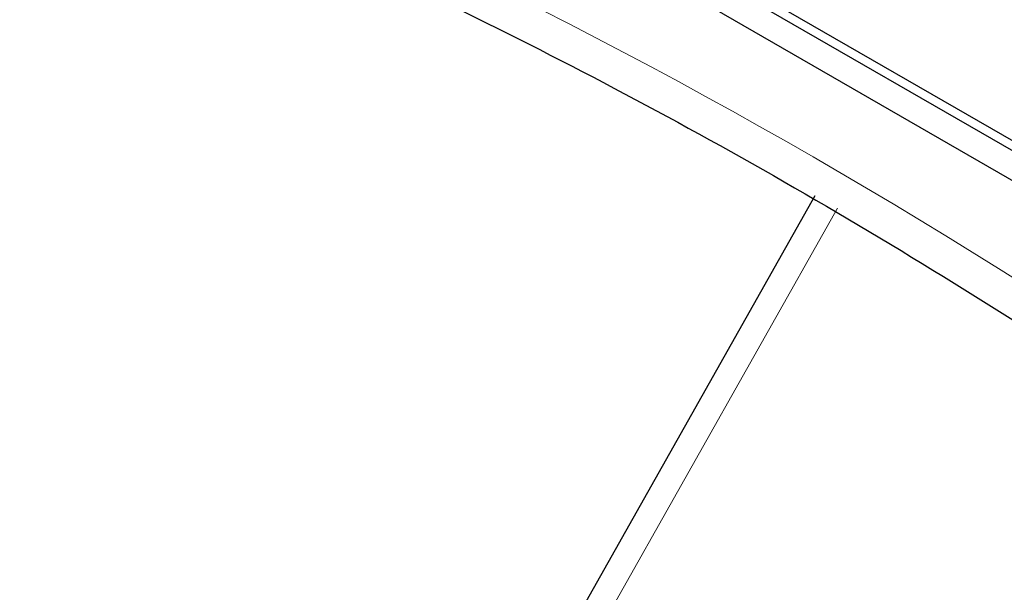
# Paper-space layout 'Blatt4' of a CAD drawing. Header units: millimetres. Extents: x 5 to 418, y 2 to 292.
# Tile 14 of 71: x 128.15 to 130.16, y 148.67 to 149.85. Entities that reach past the tile are written whole.
import ezdxf

# ---------------------------------------------------------------- set-up
doc = ezdxf.new("R2010")
doc.units = ezdxf.units.MM

psp = doc.layouts.new('Blatt4')

# ---------------------------------------------------------------- linework, layer by layer
at = {"color": 7, "linetype": 'Continuous', "lineweight": 25}
for p, q in [((125.2479, 152.3632), (134.0867, 147.2606)), ((127.5106, 151.1181), (134.0867, 147.3218)), ((127.5283, 151.1284), (134.1044, 147.3321)), ((129.774, 149.486), (128.9558, 148.0352))]:
    psp.add_line(p, q, dxfattribs=at)
at = {"color": 7, "linetype": 'Continuous', "lineweight": 18}
psp.add_line((129.8204, 149.4607), (129.0022, 148.0099), dxfattribs=at)
psp.add_arc((123.7915, 139.2087), 11.9587, 50.30384, 69.70154, dxfattribs=at)
at = {"color": 7, "linetype": 'Continuous', "lineweight": 25}
psp.add_open_spline([(128.0345, 150.2908), (128.1533, 150.2475), (128.4991, 150.1215), (129.0802, 149.8608), (129.7758, 149.4881), (130.4727, 149.0498), (131.0311, 148.6497), (131.3549, 148.3928), (131.4498, 148.3176)], degree=3, knots=[0, 0, 0, 0, 0.106109, 0.308603, 0.511101, 0.713584, 0.916095, 1, 1, 1, 1], dxfattribs=at)

doc.saveas('drawing.dxf')
